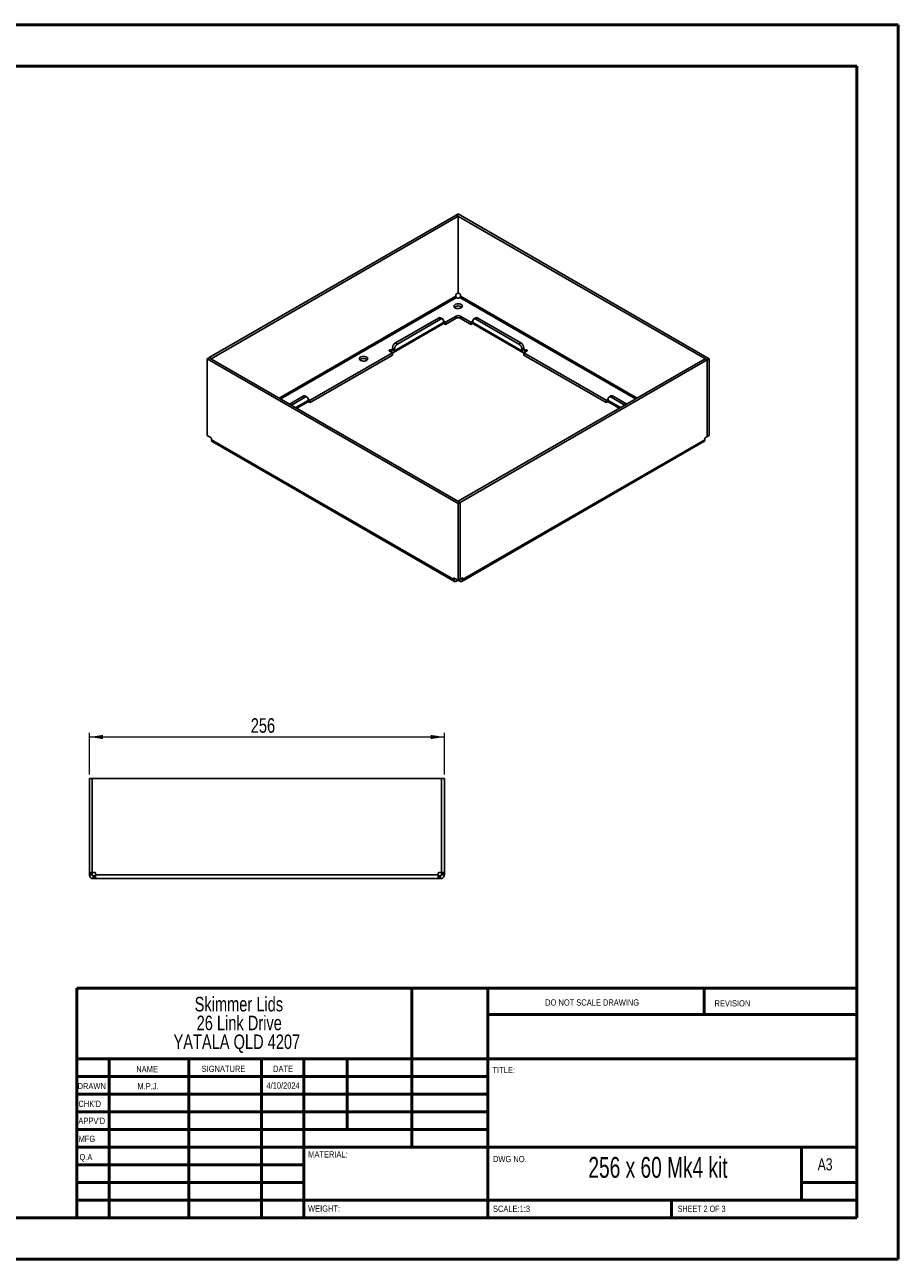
# Paper-space layout 'Sheet2' of a CAD drawing. Header units: millimetres. Extents: x 0 to 420, y 0 to 297.
# Tile 2 of 2: x 210 to 420, y 0 to 297. Entities that reach past the tile are written whole.
import ezdxf

# ---------------------------------------------------------------- set-up
doc = ezdxf.new("R2010")
doc.units = ezdxf.units.MM
doc.styles.add('SLDTEXTSTYLE0', font='TXT', dxfattribs={"width": 0.6875})
doc.styles.add('SLDTEXTSTYLE1', font='TXT', dxfattribs={"width": 0.75})
doc.dimstyles.new('SLDDIMSTYLE2', dxfattribs={"dimtxt": 3.5, "dimasz": 3.302, "dimexe": 0, "dimexo": 0.0625, "dimgap": 0.875, "dimtad": 1, "dimdec": 0, "dimlfac": 3, "dimrnd": 1e-09, "dimzin": 12, "dimdsep": 46, "dimtxsty": 'SLDTEXTSTYLE1', "dimsah": 1, "dimcen": 0.09, "dimadec": 0, "dimazin": 3, "dimtfac": 1, "dimtdec": 0, "dimtofl": 0, "dimtmove": 0, "dimatfit": 3, "dimfxl": 1, "dimfrac": 2, "dimtolj": 1, "dimtzin": 12, "dimarcsym": 0})

# ---------------------------------------------------------------- blocks, each defined once
blk = doc.blocks.new('SW_NOTE_0_1')
at = {"color": 0, "linetype": 'Continuous', "lineweight": 0, "char_height": 3.5, "attachment_point": 2, "style": 'SLDTEXTSTYLE1'}
for s, insert in [('Skimmer Lids', (13.89, 4.51)), ('26 Link Drive', (13.98, -0.01)), ('YATALA QLD 4207', (13.4, -4.54))]:
    blk.add_mtext(s, dxfattribs=dict(at, insert=insert))
blk = doc.blocks.new('_D_3')
at = {"color": 7, "linetype": 'Continuous', "lineweight": 0}
for p, q in [((225.93, 116.87), (225.93, 126.87)), ((225.93, 125.87), (311.27, 125.87)), ((311.27, 116.87), (311.27, 126.87))]:
    blk.add_line(p, q, dxfattribs=at)
at = {"color": 7, "linetype": 'Continuous', "lineweight": 18}
for points in [[(225.93, 125.87), (229.23, 125.36), (229.23, 126.37)], [(311.27, 125.87), (307.96, 126.37), (307.96, 125.36)]]:
    blk.add_solid(points, dxfattribs=at)
at = {"color": 7, "linetype": 'Continuous', "lineweight": 18, "insert": (264.72, 130.38), "char_height": 3.5, "attachment_point": 1, "style": 'SLDTEXTSTYLE1'}
blk.add_mtext('256', dxfattribs=at)

psp = doc.layouts.new('Sheet2')

# ---------------------------------------------------------------- linework, layer by layer
at = {"color": 7, "linetype": 'Continuous', "lineweight": 50}
for p, q in [((0.3793, 297.2148), (420.3793, 297.2148)), ((420.3793, 0.2148), (420.3793, 297.2148)), ((10.3793, 287.2148), (410.3793, 287.2148)), ((410.3793, 287.2148), (410.3793, 10.2148)), ((222.8788, 65.4648), (410.0788, 65.4648)), ((222.8788, 65.4648), (222.8788, 10.2148)), ((303.4788, 65.4648), (303.4788, 27.2148)), ((321.6788, 65.4648), (321.6788, 10.2148)), ((373.6788, 59.0898), (373.6788, 65.4648)), ((410.0788, 59.0898), (321.6788, 59.0898)), ((410.0788, 48.4648), (222.8788, 48.4648)), ((230.6788, 48.4648), (230.6788, 10.2148)), ((249.8698, 48.4648), (249.8698, 10.2148)), ((267.2778, 48.4648), (267.2778, 10.2148)), ((277.4788, 10.2148), (277.4788, 48.4648)), ((287.8788, 31.4648), (287.8788, 48.4648)), ((321.6788, 44.2148), (222.8788, 44.2148)), ((321.6788, 39.9648), (222.8788, 39.9648)), ((321.6788, 35.7148), (222.8788, 35.7148)), ((321.6788, 31.4648), (222.8788, 31.4648)), ((277.4788, 27.2148), (222.8788, 27.2148)), ((277.4788, 27.2148), (410.0788, 27.2148)), ((397.0788, 14.4648), (397.0788, 27.2148)), ((277.4788, 22.9647), (222.8788, 22.9647)), ((277.4788, 18.7148), (222.8788, 18.7148)), ((410.0788, 18.7148), (397.0788, 18.7148)), ((222.8788, 14.4648), (410.3793, 14.4648)), ((365.8788, 10.2148), (365.8788, 14.4648)), ((10.3793, 10.2148), (410.3793, 10.2148)), ((0.3793, 0.2148), (420.3793, 0.2148))]:
    psp.add_line(p, q, dxfattribs=at)
at = {"color": 7, "linetype": 'Continuous', "lineweight": 25}
for p, q in [((314.0923, 251.4095), (254.7189, 217.134)), ((314.5637, 251.1373), (255.1903, 216.8618)), ((314.5637, 251.1373), (314.0923, 251.4095)), ((314.5991, 251.6748), (314.1277, 251.4027)), ((314.1277, 251.3891), (314.1277, 251.4027)), ((374.4203, 216.5965), (314.1277, 251.4027)), ((314.5637, 232.6833), (314.5637, 251.1373)), ((374.8917, 216.8686), (314.5991, 251.6748)), ((313.9982, 231.908), (271.5507, 207.4036)), ((313.9982, 232.2208), (313.9982, 231.908)), ((314.5637, 232.6833), (314.1161, 232.4249)), ((315.0349, 232.4249), (314.5637, 232.6969)), ((315.1528, 231.908), (315.1528, 232.2208)), ((357.6003, 207.4036), (315.1528, 231.908)), ((271.9279, 207.1858), (314.1868, 231.5814)), ((314.1868, 231.5814), (314.4576, 231.425)), ((314.6934, 231.425), (314.9642, 231.5814)), ((314.9642, 231.5814), (357.2231, 207.1858)), ((299.4906, 220.662), (309.8615, 226.649)), ((299.962, 220.3899), (310.3329, 226.3769)), ((310.3329, 226.3769), (309.8615, 226.649)), ((310.8328, 226.4264), (310.3614, 226.6985)), ((311.04, 225.9686), (311.04, 225.5739)), ((311.5114, 225.6283), (311.04, 225.9004)), ((314.1041, 227.125), (311.5114, 225.6283)), ((314.1041, 226.5807), (311.5114, 225.0839)), ((314.1041, 226.5807), (314.1041, 227.125)), ((317.6396, 225.6283), (315.0469, 227.125)), ((315.0469, 226.5807), (315.0469, 227.125)), ((317.6396, 225.0839), (315.0469, 226.5807)), ((318.111, 225.9004), (317.6396, 225.6283)), ((318.111, 225.5739), (318.111, 225.9686)), ((318.7896, 226.6985), (318.3182, 226.4264)), ((319.2895, 226.649), (318.8181, 226.3769)), ((318.8181, 226.3769), (329.189, 220.3899)), ((319.2895, 226.649), (329.6604, 220.662)), ((299.0615, 218.3432), (310.8466, 225.1466)), ((311.04, 225.5739), (299.2549, 218.7705)), ((311.5114, 225.0839), (311.0124, 225.372)), ((311.5114, 225.6283), (311.5114, 225.0839)), ((317.6396, 225.6283), (317.6396, 225.0839)), ((318.1386, 225.372), (317.6396, 225.0839)), ((318.111, 225.5739), (329.8961, 218.7705)), ((318.3044, 225.1466), (330.0895, 218.3432)), ((299.4906, 220.662), (299.962, 220.3899)), ((329.189, 220.3899), (329.6604, 220.662)), ((254.2593, 216.8414), (254.7307, 217.1135)), ((254.2593, 216.8414), (314.5519, 182.0352)), ((254.2593, 198.3873), (254.2593, 216.8414)), ((255.1903, 216.8618), (254.7189, 217.134)), ((254.7189, 217.134), (254.7189, 217.1067)), ((254.7307, 217.1135), (315.0233, 182.3073)), ((255.1903, 216.8482), (255.1903, 216.8618)), ((298.7834, 218.2806), (278.9845, 206.8509)), ((298.7834, 217.7363), (278.9845, 206.3065)), ((298.0763, 218.6888), (298.7834, 218.2806)), ((298.5949, 218.9337), (298.5477, 218.961)), ((298.5477, 218.4167), (298.5477, 218.961)), ((298.7834, 219.0426), (298.5949, 218.9337)), ((298.5949, 218.9337), (298.5949, 218.3895)), ((299.2549, 219.1652), (298.7834, 219.4373)), ((298.7834, 219.0426), (298.7834, 219.4373)), ((298.7834, 219.0426), (299.2549, 218.7705)), ((298.7834, 217.7363), (298.7834, 218.2806)), ((299.2549, 218.7705), (299.2549, 219.1652)), ((314.5873, 182.5727), (373.9607, 216.8482)), ((330.3676, 219.4373), (329.8961, 219.1652)), ((329.8961, 219.1652), (329.8961, 218.7705)), ((330.3676, 219.0426), (329.8961, 218.7705)), ((330.3676, 219.4373), (330.3676, 219.0426)), ((330.5561, 218.9337), (330.3676, 219.0426)), ((330.3676, 218.2806), (331.0747, 218.6888)), ((350.1665, 206.8509), (330.3676, 218.2806)), ((330.3676, 217.7363), (330.3676, 218.2806)), ((350.1665, 206.3065), (330.3676, 217.7363)), ((330.6033, 218.961), (330.5561, 218.9337)), ((330.5561, 218.9337), (330.5561, 218.3895)), ((330.6033, 218.4167), (330.6033, 218.961)), ((373.9607, 216.8482), (374.4321, 216.5761)), ((374.8917, 216.8686), (374.4203, 216.5965)), ((374.8917, 198.4146), (374.8917, 216.8686)), ((315.0587, 182.3005), (374.4321, 216.5761)), ((374.4203, 216.5829), (374.4203, 216.5965)), ((374.4321, 216.5761), (374.4321, 198.122)), ((278.3059, 207.649), (277.8345, 207.9212)), ((351.3165, 207.9212), (350.8451, 207.649)), ((274.0372, 205.9681), (277.3345, 207.8716)), ((274.5086, 205.696), (277.8059, 207.5995)), ((275.5577, 205.0904), (278.5131, 206.7965)), ((275.8311, 204.9325), (278.3197, 206.3692)), ((277.8059, 207.5995), (277.3345, 207.8716)), ((278.9845, 206.3065), (278.4855, 206.5946)), ((278.5131, 207.1912), (278.5131, 206.7965)), ((278.9845, 206.8509), (278.5131, 207.123)), ((278.9845, 206.8509), (278.9845, 206.3065)), ((350.6379, 207.123), (350.1665, 206.8509)), ((350.1665, 206.8509), (350.1665, 206.3065)), ((350.6655, 206.5946), (350.1665, 206.3065)), ((350.6379, 206.7965), (350.6379, 207.1912)), ((353.5933, 205.0904), (350.6379, 206.7965)), ((350.8313, 206.3692), (353.3199, 204.9325)), ((351.8165, 207.8716), (351.3451, 207.5995)), ((351.3451, 207.5995), (354.6424, 205.696)), ((351.8165, 207.8716), (355.1138, 205.9681)), ((255.1665, 197.8636), (254.2593, 198.3873)), ((255.2844, 197.3467), (255.2844, 197.6595)), ((255.2844, 197.3467), (313.5268, 163.7241)), ((255.4777, 196.9194), (313.7202, 163.2967)), ((315.4308, 163.2967), (373.6733, 196.9194)), ((373.8666, 197.3467), (315.6242, 163.7241)), ((373.8666, 197.3467), (373.8666, 197.6595)), ((373.9845, 197.8636), (374.4321, 198.122)), ((374.8917, 198.4146), (374.4321, 198.1492)), ((314.5519, 182.0352), (315.0233, 182.3073)), ((314.5519, 163.5811), (314.5519, 182.0352)), ((314.5873, 182.5727), (315.0587, 182.3005)), ((314.5873, 182.5591), (314.5873, 182.5727)), ((315.0233, 163.8533), (315.0233, 182.3073)), ((315.0587, 182.3005), (315.0587, 163.8465)), ((313.5268, 164.0368), (313.6447, 164.1049)), ((313.5268, 163.7241), (313.5268, 164.0368)), ((313.5268, 163.7241), (313.9156, 163.9485)), ((313.6447, 164.1049), (314.5519, 163.5811)), ((314.1868, 163.3429), (314.1868, 163.7919)), ((314.4576, 163.4993), (314.1868, 163.3429)), ((314.4576, 163.4993), (314.4576, 163.6356)), ((314.5519, 163.5811), (315.0233, 163.8533)), ((314.6934, 163.4993), (314.6934, 163.6628)), ((314.9642, 163.3429), (314.6934, 163.4993)), ((314.9642, 163.3429), (314.9642, 163.8191)), ((315.0587, 163.8465), (315.0233, 163.8669)), ((315.0587, 163.8465), (315.5063, 164.1049)), ((315.6242, 163.7241), (315.2354, 163.9485)), ((315.6242, 164.0368), (315.5063, 164.1049)), ((315.6242, 164.0368), (315.6242, 163.7241)), ((225.9323, 115.8657), (226.599, 115.8657)), ((225.9323, 93.2654), (225.9323, 115.8657)), ((226.599, 93.2654), (226.599, 115.8657)), ((226.6157, 115.8657), (226.6157, 93.2654)), ((226.6157, 115.8657), (310.5823, 115.8657)), ((310.5823, 115.8657), (310.5823, 93.2654)), ((311.2657, 115.8657), (310.599, 115.8657)), ((310.599, 93.2654), (310.599, 115.8657)), ((311.2657, 93.2654), (311.2657, 115.8657)), ((225.9323, 93.2654), (226.599, 93.2654)), ((225.9323, 93.0987), (225.9323, 93.2654)), ((225.9323, 93.0987), (226.599, 93.0987)), ((225.9323, 92.7157), (225.9323, 93.0987)), ((225.9323, 92.7157), (226.599, 92.7157)), ((226.599, 93.0987), (226.599, 93.2654)), ((226.599, 92.7157), (226.599, 93.0987)), ((226.6157, 93.2654), (227.2487, 93.2654)), ((226.8657, 91.7823), (226.8657, 92.449)), ((227.2487, 92.449), (226.8657, 92.449)), ((227.2487, 91.7823), (227.2487, 92.449)), ((227.4154, 92.449), (227.2487, 92.449)), ((227.4154, 93.0987), (227.4154, 92.7157)), ((309.7826, 92.7157), (227.4154, 92.7157)), ((309.7826, 92.7157), (309.7826, 93.0987)), ((309.9493, 92.449), (309.7826, 92.449)), ((309.9493, 93.2654), (310.5823, 93.2654)), ((309.9493, 91.7823), (309.9493, 92.449)), ((310.3323, 92.449), (309.9493, 92.449)), ((310.3323, 91.7823), (310.3323, 92.449)), ((311.2657, 93.2654), (310.599, 93.2654)), ((310.599, 93.0987), (310.599, 93.2654)), ((311.2657, 93.0987), (310.599, 93.0987)), ((310.599, 92.7157), (310.599, 93.0987)), ((311.2657, 92.7157), (310.599, 92.7157)), ((311.2657, 93.0987), (311.2657, 93.2654)), ((311.2657, 92.7157), (311.2657, 93.0987)), ((227.2487, 91.7823), (226.8657, 91.7823)), ((227.4154, 91.7823), (227.2487, 91.7823)), ((309.7826, 91.7823), (227.4154, 91.7823)), ((309.9493, 91.7823), (309.7826, 91.7823)), ((310.3323, 91.7823), (309.9493, 91.7823))]:
    psp.add_line(p, q, dxfattribs=at)
at = {"color": 7, "linetype": 'Continuous', "lineweight": 25, "flags": 128}
for points in [[(315.2944, 229.0912), (315.4744, 229.232), (315.5744, 229.3971), (315.5858, 229.5719), (315.5073, 229.7409), (315.3461, 229.8891), (315.1164, 230.0032), (314.8386, 230.0731), (314.5375, 230.0927), (314.2397, 230.0602), (313.9718, 229.9785), (313.7575, 229.8547), (313.6159, 229.7001), (313.5595, 229.5282), (313.5935, 229.3543), (313.7147, 229.194), (313.9123, 229.0614), (314.1689, 228.9683), (314.4617, 228.923), (314.7645, 228.9296), (315.0506, 228.9873), (315.2944, 229.0912)], [(315.2944, 229.3769), (315.4744, 229.2361), (315.4762, 229.2341)], [(292.5373, 216.4437), (292.7143, 216.5822), (292.8128, 216.7446), (292.8239, 216.9165), (292.7468, 217.0828), (292.5882, 217.2285), (292.3623, 217.3407), (292.0891, 217.4095), (291.7928, 217.4288), (291.5, 217.3968), (291.2364, 217.3164), (291.0256, 217.1947), (290.8863, 217.0426), (290.8309, 216.8735), (290.8643, 216.7025), (290.9835, 216.5448), (291.1779, 216.4143), (291.4303, 216.3228), (291.7183, 216.2782), (292.0161, 216.2847), (292.2975, 216.3415), (292.5373, 216.4437)], [(298.5477, 218.961), (298.4396, 219.0027), (298.312, 219.0173), (298.1845, 219.0027), (298.0763, 218.961), (298.0041, 218.8985), (297.9787, 218.8249), (298.0041, 218.7513), (298.0763, 218.6888)], [(331.0747, 218.6888), (331.1469, 218.7513), (331.1723, 218.8249), (331.1469, 218.8985), (331.0747, 218.961), (330.9665, 219.0027), (330.839, 219.0173), (330.7114, 219.0027), (330.6033, 218.961)]]:
    psp.add_lwpolyline(points, dxfattribs=at)
at = {"color": 7, "linetype": 'Continuous', "lineweight": 25}
for centre, radius, start, end in [((314.2541, 232.2091), 0.2561, 122.605478, 177.394522), ((314.8969, 232.2091), 0.2561, 2.605478, 57.394522), ((314.5889, 228.1228), 1.4389, 60.63933, 129.439905), ((314.5755, 231.6525), 0.2562, 242.609672, 297.390328), ((310.1544, 226.2402), 0.503, 65.692881, 125.617577), ((310.6089, 226.0385), 0.4367, 350.785963, 129.203285), ((314.5755, 226.2152), 1.0247, 62.609672, 117.390328), ((314.5755, 225.6709), 1.0247, 62.609672, 117.390328), ((318.5421, 226.0385), 0.4367, 50.796715, 189.214037), ((318.9966, 226.2402), 0.503, 54.382423, 114.307119), ((310.596, 225.5174), 0.4476, 304.056351, 7.25583), ((318.5684, 225.5234), 0.4601, 173.701152, 234.986667), ((300.3187, 219.3674), 1.5368, 122.605478, 177.394522), ((300.7901, 219.0953), 1.5368, 122.605478, 177.394522), ((328.3609, 219.0953), 1.5368, 2.605478, 57.394522), ((328.8323, 219.3674), 1.5368, 2.605478, 57.394522), ((291.8302, 215.5251), 1.3748, 50.098934, 129.901066), ((298.6685, 219.024), 0.1165, 230.796715, 9.214037), ((298.8525, 218.7052), 0.4076, 230.796715, 9.214037), ((330.2985, 218.7052), 0.4076, 170.785963, 309.203285), ((330.4825, 219.024), 0.1165, 170.785963, 309.203285), ((277.6275, 207.4628), 0.503, 65.692881, 125.617577), ((351.5235, 207.4628), 0.503, 54.382423, 114.307119), ((278.082, 207.2611), 0.4367, 350.785963, 129.203285), ((278.0691, 206.74), 0.4476, 304.056351, 7.25583), ((351.069, 207.2611), 0.4367, 50.796715, 189.214037), ((351.0953, 206.746), 0.4601, 173.701152, 234.986667), ((255.0285, 197.6478), 0.2561, 2.605478, 57.394522), ((374.1225, 197.6478), 0.2561, 122.605478, 177.394522), ((313.5987, 164.0485), 0.0728, 50.796715, 189.214037), ((314.5755, 163.2719), 0.2562, 62.609672, 117.390328), ((315.5523, 164.0485), 0.0728, 350.785963, 129.203285), ((227.2487, 93.0987), 0.1667, 0, 90), ((309.9493, 93.0987), 0.1667, 90, 180)]:
    psp.add_arc(centre, radius, start, end, dxfattribs=at)
for points, knots in [([(314.1868, 231.5814), (314.1374, 231.6099), (314.0884, 231.6617), (314.0186, 231.7826), (313.9982, 231.851), (313.9982, 231.908)], [0, 0, 0, 0, 0.5, 0.5, 1, 1, 1, 1]), ([(315.1528, 231.908), (315.1528, 231.851), (315.1324, 231.7826), (315.0626, 231.6617), (315.0136, 231.6099), (314.9642, 231.5814)], [0, 0, 0, 0, 0.5, 0.5, 1, 1, 1, 1]), ([(255.4777, 196.9194), (255.4777, 196.9194), (255.4063, 196.9333), (255.3183, 197.0736), (255.2957, 197.2557), (255.2844, 197.3467)], [0, 0, 0, 0, 0.00010213, 0.50005106, 1, 1, 1, 1]), ([(373.8666, 197.3467), (373.8553, 197.2557), (373.8327, 197.0736), (373.7447, 196.9333), (373.6733, 196.9194), (373.6733, 196.9194)], [0, 0, 0, 0, 0.49994894, 0.99989787, 1, 1, 1, 1]), ([(313.5268, 163.7241), (313.5268, 163.6243), (313.544, 163.5345), (313.6101, 163.3883), (313.659, 163.332), (313.7812, 163.2615), (313.8544, 163.2473), (314.0141, 163.2631), (314.1004, 163.2931), (314.1868, 163.3429)], [0, 0, 0, 0, 0.25, 0.25, 0.5, 0.5, 0.75, 0.75, 1, 1, 1, 1]), ([(314.9642, 163.3429), (315.0506, 163.2931), (315.1369, 163.2631), (315.2966, 163.2473), (315.3698, 163.2615), (315.492, 163.332), (315.5409, 163.3883), (315.607, 163.5345), (315.6242, 163.6243), (315.6242, 163.7241)], [0, 0, 0, 0, 0.25, 0.25, 0.5, 0.5, 0.75, 0.75, 1, 1, 1, 1]), ([(225.9323, 92.7157), (225.9323, 92.5935), (225.9566, 92.4714), (226.0501, 92.2456), (226.1193, 92.1421), (226.2921, 91.9693), (226.3956, 91.9001), (226.6214, 91.8066), (226.7435, 91.7823), (226.8657, 91.7823)], [0, 0, 0, 0, 0.25, 0.25, 0.5, 0.5, 0.75, 0.75, 1, 1, 1, 1]), ([(226.599, 92.7157), (226.599, 92.6459), (226.6277, 92.5765), (226.7265, 92.4777), (226.7959, 92.449), (226.8657, 92.449)], [0, 0, 0, 0, 0.5, 0.5, 1, 1, 1, 1]), ([(227.4154, 91.7823), (227.4154, 91.7823), (227.4154, 91.8066), (227.4154, 91.9001), (227.4154, 91.9693), (227.4154, 92.1421), (227.4154, 92.2456), (227.4154, 92.4714), (227.4154, 92.5935), (227.4154, 92.7157)], [0, 0, 0, 0, 0.25, 0.25, 0.5, 0.5, 0.75, 0.75, 1, 1, 1, 1]), ([(309.7826, 92.7157), (309.7826, 92.5935), (309.7826, 92.4714), (309.7826, 92.2456), (309.7826, 92.1421), (309.7826, 91.9693), (309.7826, 91.9001), (309.7826, 91.8066), (309.7826, 91.7823), (309.7826, 91.7823)], [0, 0, 0, 0, 0.25, 0.25, 0.5, 0.5, 0.75, 0.75, 1, 1, 1, 1]), ([(310.3323, 92.449), (310.4021, 92.449), (310.4715, 92.4777), (310.5703, 92.5765), (310.599, 92.6459), (310.599, 92.7157)], [0, 0, 0, 0, 0.5, 0.5, 1, 1, 1, 1]), ([(310.3323, 91.7823), (310.4545, 91.7823), (310.5766, 91.8066), (310.8024, 91.9001), (310.9059, 91.9693), (311.0787, 92.1421), (311.1479, 92.2456), (311.2414, 92.4714), (311.2657, 92.5935), (311.2657, 92.7157)], [0, 0, 0, 0, 0.25, 0.25, 0.5, 0.5, 0.75, 0.75, 1, 1, 1, 1])]:
    psp.add_open_spline(points, degree=3, knots=knots, dxfattribs=at)

# ---------------------------------------------------------------- block references
at = {"color": 7, "linetype": 'Continuous', "lineweight": 0}
psp.add_blockref('SW_NOTE_0_1', (247.9727, 58.8388), dxfattribs=at)

# ---------------------------------------------------------------- texts
for s, insert, char_height, attachment_point, style in [('DO NOT SCALE DRAWING', (335.4935, 62.7478), 1.5, 1, 'SLDTEXTSTYLE1'), ('REVISION', (376.2064, 62.5497), 1.5, 1, 'SLDTEXTSTYLE1'), ('NAME', (237.2011, 46.7163), 1.5, 1, 'SLDTEXTSTYLE1'), ('SIGNATURE', (252.9124, 46.7765), 1.5, 1, 'SLDTEXTSTYLE1'), ('DATE', (270.0935, 46.791), 1.5, 1, 'SLDTEXTSTYLE1'), ('TITLE:', (322.835, 46.4931), 1.5, 1, 'SLDTEXTSTYLE1'), ('DRAWN', (223.091, 42.6445), 1.5, 1, 'SLDTEXTSTYLE1'), ('M.P.J.', (240.0366, 42.5981), 1.4986, 2, 'SLDTEXTSTYLE1'), ('4/10/2024', (272.4912, 42.7739), 1.4986, 2, 'SLDTEXTSTYLE1'), ("CHK'D", (223.2893, 38.3692), 1.5, 1, 'SLDTEXTSTYLE1'), ("APPV'D", (223.2806, 34.2791), 1.5, 1, 'SLDTEXTSTYLE1'), ('MFG', (223.334, 29.9485), 1.5, 1, 'SLDTEXTSTYLE1'), ('Q.A', (223.5479, 25.5644), 1.5, 1, 'SLDTEXTSTYLE1'), ('MATERIAL:', (278.5247, 26.2008), 1.5, 1, 'SLDTEXTSTYLE1'), ('DWG NO.', (322.9528, 25.0834), 1.5, 1, 'SLDTEXTSTYLE1'), ('256 x 60 Mk4 kit', (362.6196, 24.8313), 5, 2, 'SLDTEXTSTYLE0'), ('A3', (400.9998, 24.5152), 2.91042, 1, 'SLDTEXTSTYLE1'), ('WEIGHT:', (278.4967, 13.1641), 1.4986, 1, 'SLDTEXTSTYLE1'), ('SCALE:1:3', (322.9528, 13.1149), 1.5, 1, 'SLDTEXTSTYLE1'), ('SHEET 2 OF 3', (367.3571, 13.1149), 1.5, 1, 'SLDTEXTSTYLE0')]:
    psp.add_mtext(s, dxfattribs=dict(at, insert=insert, char_height=char_height, attachment_point=attachment_point, style=style))

# ---------------------------------------------------------------- dimensions: what is measured, and where the dimension line sits
at = {"color": 7, "linetype": 'Continuous', "lineweight": 18}
dim = psp.add_linear_dim(base=(311.2657, 125.8657), p1=(225.9323, 115.8657), p2=(311.2657, 115.8657), dimstyle='SLDDIMSTYLE2', dxfattribs=at)
dim.commit()
dim.dimension.update_dxf_attribs({"geometry": '_D_3', "text_midpoint": (268.599, 125.8657), "dimtype": 160})

doc.saveas('drawing.dxf')
